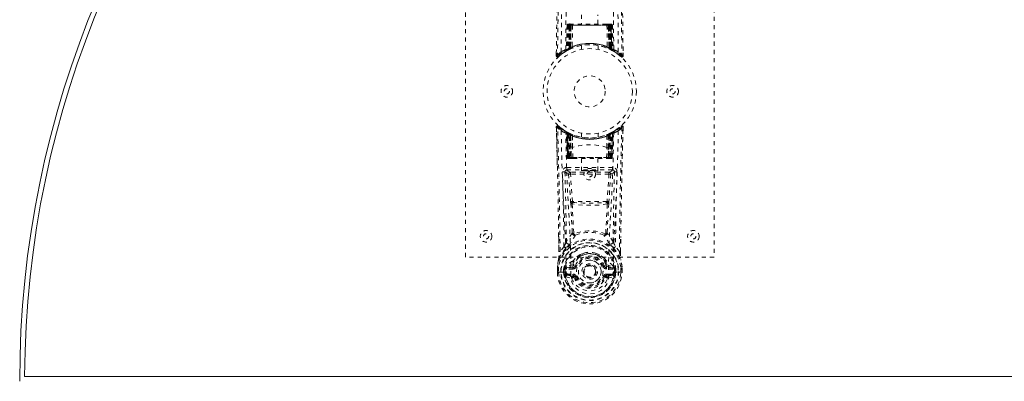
# Model space of a CAD drawing. Header units: inches. Extents: x 12.2 to 59.7, y 3.8 to 40.
# Tile 1 of 5: x 12.2 to 36, y 16.3 to 25. Entities that reach past the tile are written whole.
import ezdxf

# ---------------------------------------------------------------- set-up
doc = ezdxf.new("R2010")
doc.units = ezdxf.units.IN
doc.header["$MEASUREMENT"] = 0
doc.linetypes.add('SLD-Dashed', pattern=[0.075, 0.05, -0.025])
doc.linetypes.add('SLD-Solid', pattern=[0])

msp = doc.modelspace()

# ---------------------------------------------------------------- linework, layer by layer
at = {"color": 7, "linetype": 'SLD-Dashed', "lineweight": 0}
for p, q in [((22.961, 19.277), (22.961, 27.277)), ((28.961, 27.277), (28.961, 19.277)), ((25.766, 25.124), (25.766, 24.902)), ((26.156, 24.902), (26.156, 25.124)), ((25.415, 24.873), (25.394, 24.267)), ((25.428, 24.873), (25.408, 24.275)), ((25.428, 24.873), (25.415, 24.873)), ((25.447, 24.873), (25.426, 24.286)), ((25.449, 24.876), (25.427, 24.283)), ((25.514, 24.873), (25.447, 24.873)), ((25.454, 24.873), (25.454, 24.316)), ((25.461, 24.873), (25.454, 24.873)), ((25.462, 24.902), (25.455, 24.902)), ((25.468, 24.902), (25.458, 24.902)), ((25.461, 24.873), (26.46, 24.873)), ((25.461, 24.32), (25.461, 24.873)), ((25.467, 24.322), (25.468, 24.873)), ((25.475, 24.902), (25.468, 24.902)), ((25.468, 24.873), (25.474, 24.873)), ((25.474, 24.873), (25.474, 24.326)), ((26.448, 24.873), (25.474, 24.873)), ((25.531, 24.902), (25.477, 24.902)), ((25.486, 24.873), (25.486, 24.331)), ((25.492, 24.873), (25.486, 24.873)), ((25.493, 24.902), (25.487, 24.902)), ((25.492, 24.873), (26.43, 24.873)), ((25.492, 24.334), (25.492, 24.873)), ((25.493, 24.902), (25.531, 24.902)), ((25.495, 24.322), (25.514, 24.873)), ((25.515, 24.873), (25.496, 24.322)), ((25.514, 24.873), (25.515, 24.873)), ((25.545, 24.873), (25.54, 24.351)), ((25.552, 24.902), (25.544, 24.902)), ((26.377, 24.873), (25.545, 24.873)), ((26.37, 24.902), (25.552, 24.902)), ((26.377, 24.902), (26.37, 24.902)), ((26.377, 24.873), (26.381, 24.351)), ((26.445, 24.902), (26.391, 24.902)), ((26.391, 24.902), (26.429, 24.902)), ((26.426, 24.322), (26.407, 24.873)), ((26.407, 24.873), (26.408, 24.873)), ((26.408, 24.873), (26.427, 24.322)), ((26.475, 24.873), (26.408, 24.873)), ((26.435, 24.902), (26.429, 24.902)), ((26.436, 24.873), (26.43, 24.873)), ((26.43, 24.873), (26.43, 24.334)), ((26.436, 24.331), (26.436, 24.873)), ((26.454, 24.902), (26.447, 24.902)), ((26.448, 24.326), (26.448, 24.873)), ((26.448, 24.873), (26.454, 24.873)), ((26.463, 24.902), (26.454, 24.902)), ((26.454, 24.873), (26.455, 24.322)), ((26.467, 24.902), (26.46, 24.902)), ((26.468, 24.873), (26.46, 24.873)), ((26.46, 24.873), (26.46, 24.32)), ((26.468, 24.316), (26.468, 24.873)), ((26.495, 24.283), (26.473, 24.876)), ((26.475, 24.873), (26.496, 24.286)), ((26.493, 24.873), (26.514, 24.275)), ((26.507, 24.873), (26.493, 24.873)), ((26.507, 24.873), (26.528, 24.267)), ((25.379, 24.243), (25.393, 24.251)), ((25.394, 24.267), (25.408, 24.275)), ((25.411, 24.261), (25.478, 24.295)), ((25.426, 24.286), (25.495, 24.322)), ((25.454, 24.316), (25.461, 24.32)), ((25.466, 24.29), (25.454, 24.316)), ((25.466, 24.29), (25.458, 24.286)), ((25.474, 24.294), (25.461, 24.32)), ((25.474, 24.294), (25.466, 24.29)), ((25.474, 24.326), (25.467, 24.322)), ((25.48, 24.296), (25.467, 24.322)), ((25.471, 24.292), (25.48, 24.296)), ((25.486, 24.299), (25.474, 24.326)), ((25.478, 24.295), (25.479, 24.296)), ((25.479, 24.296), (25.486, 24.299)), ((25.486, 24.331), (25.492, 24.334)), ((25.498, 24.305), (25.486, 24.331)), ((25.504, 24.307), (25.492, 24.334)), ((25.496, 24.322), (25.495, 24.322)), ((25.504, 24.307), (25.498, 24.305)), ((25.761, 24.384), (25.761, 24.288)), ((26.161, 24.288), (26.161, 24.384)), ((26.43, 24.334), (26.418, 24.307)), ((26.424, 24.305), (26.418, 24.307)), ((26.436, 24.331), (26.424, 24.305)), ((26.427, 24.322), (26.426, 24.322)), ((26.427, 24.322), (26.496, 24.286)), ((26.43, 24.334), (26.436, 24.331)), ((26.448, 24.326), (26.436, 24.299)), ((26.455, 24.322), (26.442, 24.296)), ((26.443, 24.296), (26.444, 24.295)), ((26.444, 24.295), (26.459, 24.288)), ((26.455, 24.322), (26.448, 24.326)), ((26.46, 24.32), (26.448, 24.294)), ((26.455, 24.29), (26.448, 24.294)), ((26.468, 24.316), (26.455, 24.29)), ((26.482, 24.277), (26.455, 24.29)), ((26.46, 24.32), (26.468, 24.316)), ((26.476, 24.279), (26.511, 24.261)), ((26.514, 24.275), (26.528, 24.267)), ((26.523, 24.255), (26.537, 24.247)), ((26.529, 24.251), (26.542, 24.243)), ((25.155, 24.202), (25.154, 24.136)), ((25.155, 24.202), (25.154, 24.135)), ((25.154, 24.135), (25.184, 24.135)), ((25.157, 24.199), (25.156, 24.135)), ((25.204, 24.114), (25.245, 24.148)), ((26.676, 24.148), (26.718, 24.114)), ((26.737, 24.135), (26.717, 24.113)), ((26.767, 24.136), (26.766, 24.203)), ((25.157, 22.367), (25.155, 22.417)), ((25.157, 22.417), (25.158, 22.367)), ((25.179, 21.493), (25.16, 22.41)), ((26.633, 22.372), (26.615, 22.354)), ((26.764, 22.371), (26.765, 22.417)), ((26.765, 22.37), (26.766, 22.417)), ((25.395, 22.301), (25.382, 22.309)), ((25.401, 22.297), (25.388, 22.305)), ((25.396, 22.301), (25.395, 22.301)), ((25.41, 22.276), (25.397, 22.284)), ((25.418, 21.681), (25.397, 22.284)), ((25.399, 22.299), (25.398, 22.299)), ((25.41, 22.276), (25.431, 21.681)), ((25.431, 21.681), (25.41, 22.276)), ((25.41, 22.276), (25.41, 22.276)), ((25.413, 22.291), (25.413, 22.291)), ((25.478, 22.258), (25.413, 22.291)), ((25.429, 22.269), (25.45, 21.677)), ((25.495, 22.232), (25.429, 22.266)), ((25.449, 21.681), (25.429, 22.266)), ((25.457, 22.236), (25.47, 22.262)), ((25.457, 22.236), (25.457, 21.681)), ((25.475, 22.227), (25.457, 22.236)), ((25.471, 22.23), (25.49, 22.221)), ((25.471, 21.681), (25.471, 22.23)), ((25.475, 22.227), (25.487, 22.254)), ((25.475, 21.681), (25.475, 22.227)), ((25.48, 22.257), (25.478, 22.258)), ((25.487, 22.254), (25.48, 22.257)), ((25.489, 22.221), (25.489, 21.681)), ((25.508, 22.213), (25.489, 22.221)), ((25.49, 22.221), (25.501, 22.247)), ((25.49, 22.221), (25.49, 21.681)), ((25.495, 22.232), (25.497, 22.231)), ((25.514, 21.681), (25.495, 22.232)), ((25.497, 22.231), (25.514, 21.732)), ((25.501, 22.247), (25.519, 22.239)), ((25.508, 22.213), (25.519, 22.239)), ((25.508, 21.681), (25.508, 22.213)), ((25.547, 22.2), (25.542, 22.202)), ((25.544, 21.924), (25.542, 22.202)), ((25.55, 22.227), (25.546, 22.228)), ((25.547, 22.2), (25.549, 21.922)), ((25.761, 22.266), (25.761, 22.169)), ((26.161, 22.169), (26.161, 22.266)), ((26.376, 22.228), (26.371, 22.227)), ((26.373, 21.922), (26.375, 22.2)), ((26.38, 22.202), (26.375, 22.2)), ((26.38, 22.202), (26.377, 21.924)), ((26.403, 22.239), (26.421, 22.247)), ((26.407, 21.732), (26.425, 22.231)), ((26.427, 22.232), (26.408, 21.681)), ((26.433, 22.221), (26.414, 22.213)), ((26.414, 22.213), (26.414, 21.681)), ((26.425, 22.231), (26.427, 22.232)), ((26.493, 22.266), (26.427, 22.232)), ((26.432, 22.221), (26.451, 22.23)), ((26.432, 21.681), (26.432, 22.221)), ((26.433, 21.681), (26.433, 22.221)), ((26.444, 22.258), (26.442, 22.257)), ((26.508, 22.291), (26.444, 22.258)), ((26.465, 22.236), (26.447, 22.227)), ((26.447, 22.227), (26.447, 21.681)), ((26.451, 22.23), (26.451, 21.681)), ((26.464, 21.681), (26.465, 22.236)), ((26.47, 21.677), (26.493, 22.269)), ((26.473, 21.681), (26.493, 22.266)), ((26.491, 21.681), (26.511, 22.276)), ((26.511, 22.276), (26.491, 21.681)), ((26.504, 21.681), (26.525, 22.284)), ((26.508, 22.291), (26.508, 22.291)), ((26.525, 22.284), (26.511, 22.276)), ((26.511, 22.276), (26.511, 22.276)), ((26.523, 22.299), (26.523, 22.299)), ((26.54, 22.309), (26.526, 22.301)), ((26.526, 22.301), (26.526, 22.301)), ((25.548, 21.922), (25.549, 21.922)), ((25.554, 21.678), (25.548, 21.922)), ((26.368, 21.678), (26.374, 21.922)), ((26.373, 21.922), (26.374, 21.922)), ((25.418, 21.681), (25.431, 21.681)), ((25.449, 21.681), (25.514, 21.681)), ((25.457, 21.681), (25.475, 21.681)), ((25.458, 21.652), (25.471, 21.652)), ((25.461, 21.652), (25.471, 21.652)), ((25.49, 21.681), (25.471, 21.681)), ((25.479, 21.652), (25.471, 21.653)), ((25.471, 21.652), (25.472, 21.652)), ((26.447, 21.681), (25.475, 21.681)), ((25.479, 21.652), (25.537, 21.652)), ((25.489, 21.681), (25.508, 21.681)), ((25.49, 21.681), (26.432, 21.681)), ((26.414, 21.681), (25.508, 21.681)), ((25.531, 21.652), (25.508, 21.652)), ((25.515, 21.681), (25.514, 21.681)), ((25.515, 21.681), (25.516, 21.679)), ((25.544, 21.652), (25.561, 21.652)), ((25.544, 21.652), (25.544, 21.652)), ((25.561, 21.652), (26.361, 21.652)), ((25.766, 21.652), (25.766, 21.361)), ((26.156, 21.361), (26.156, 21.652)), ((26.361, 21.652), (26.377, 21.652)), ((26.377, 21.652), (26.378, 21.652)), ((26.385, 21.652), (26.443, 21.652)), ((26.414, 21.652), (26.385, 21.652)), ((26.408, 21.681), (26.406, 21.681)), ((26.406, 21.679), (26.406, 21.681)), ((26.408, 21.681), (26.473, 21.681)), ((26.414, 21.681), (26.433, 21.681)), ((26.414, 21.652), (26.414, 21.652)), ((26.414, 21.652), (26.432, 21.652)), ((26.451, 21.681), (26.432, 21.681)), ((26.447, 21.681), (26.464, 21.681)), ((26.45, 21.652), (26.461, 21.652)), ((26.45, 21.652), (26.45, 21.652)), ((26.45, 21.652), (26.464, 21.652)), ((26.473, 21.681), (26.473, 21.681)), ((26.491, 21.681), (26.504, 21.681)), ((25.409, 21.441), (25.409, 21.378)), ((26.513, 21.441), (25.409, 21.441)), ((25.409, 21.378), (26.513, 21.378)), ((26.513, 21.378), (26.513, 21.441)), ((25.452, 21.278), (25.499, 20.613)), ((25.497, 21.325), (25.497, 21.28)), ((26.425, 21.325), (25.497, 21.325)), ((26.425, 21.28), (25.497, 21.28)), ((25.544, 20.617), (25.497, 21.28)), ((26.425, 21.28), (26.378, 20.617)), ((26.469, 21.278), (26.423, 20.613)), ((26.425, 21.325), (26.425, 21.28)), ((26.425, 21.28), (26.469, 21.278)), ((26.378, 20.617), (25.544, 20.617)), ((25.216, 19.407), (25.212, 19.768)), ((25.575, 19.846), (25.575, 19.846)), ((26.347, 19.846), (26.347, 19.846)), ((26.705, 19.407), (26.71, 19.752)), ((25.339, 19.527), (25.246, 19.411)), ((26.676, 19.411), (26.582, 19.527)), ((28.961, 19.277), (22.961, 19.277)), ((25.607, 19.239), (25.558, 19.184)), ((25.809, 19.364), (25.733, 19.336)), ((26.189, 19.336), (26.115, 19.364)), ((26.363, 19.184), (26.314, 19.239)), ((25.182, 19.039), (25.181, 19.035)), ((25.181, 18.908), (25.181, 19.035)), ((25.183, 19.035), (25.182, 18.907)), ((25.211, 19.035), (25.21, 18.911)), ((25.563, 19.091), (25.396, 19.054)), ((25.4, 19.018), (25.553, 19.055)), ((25.4, 19.018), (25.4, 18.988)), ((25.553, 19.018), (25.4, 19.018)), ((25.553, 19.055), (25.565, 19.072)), ((25.553, 19.018), (25.553, 19.055)), ((25.553, 18.988), (25.553, 19.018)), ((25.564, 19.139), (25.563, 19.091)), ((25.566, 19.072), (25.608, 19.056)), ((26.314, 19.056), (26.356, 19.072)), ((26.356, 19.072), (26.369, 19.055)), ((26.357, 19.139), (26.359, 19.091)), ((26.359, 19.091), (26.526, 19.054)), ((26.369, 19.018), (26.369, 19.055)), ((26.369, 19.055), (26.522, 19.018)), ((26.522, 19.018), (26.369, 19.018)), ((26.369, 18.988), (26.369, 19.018)), ((26.522, 18.988), (26.522, 19.018)), ((26.711, 18.911), (26.711, 19.035)), ((26.74, 18.907), (26.739, 19.035)), ((26.74, 19.035), (26.74, 19.039)), ((26.741, 18.908), (26.74, 19.035)), ((25.181, 18.908), (25.184, 18.908)), ((25.184, 18.908), (25.211, 18.908)), ((25.211, 18.908), (25.229, 18.908)), ((25.229, 18.908), (25.247, 18.908)), ((25.229, 18.908), (25.229, 18.908)), ((25.247, 18.908), (25.389, 18.908)), ((25.362, 18.984), (25.332, 18.986)), ((25.332, 18.912), (25.332, 18.986)), ((25.361, 18.912), (25.332, 18.912)), ((25.332, 18.912), (25.332, 18.912)), ((25.362, 18.984), (25.361, 18.912)), ((25.366, 18.913), (25.361, 18.912)), ((25.368, 18.834), (25.361, 18.912)), ((25.366, 18.998), (25.362, 18.985)), ((25.366, 18.998), (25.366, 18.913)), ((25.383, 18.8), (25.525, 18.766)), ((25.553, 18.988), (25.4, 18.988)), ((25.413, 18.866), (25.413, 18.836)), ((25.413, 18.866), (25.553, 18.866)), ((25.552, 18.807), (25.413, 18.836)), ((25.413, 18.836), (25.553, 18.836)), ((25.553, 18.866), (25.553, 18.836)), ((25.553, 18.836), (25.553, 18.807)), ((25.608, 18.797), (25.581, 18.787)), ((26.117, 18.927), (26.117, 18.923)), ((26.341, 18.787), (26.314, 18.797)), ((26.522, 18.988), (26.369, 18.988)), ((26.369, 18.836), (26.369, 18.866)), ((26.369, 18.866), (26.509, 18.866)), ((26.369, 18.807), (26.369, 18.836)), ((26.509, 18.836), (26.369, 18.807)), ((26.369, 18.836), (26.509, 18.836)), ((26.397, 18.766), (26.539, 18.8)), ((26.509, 18.836), (26.509, 18.866)), ((26.532, 18.903), (26.533, 18.908)), ((26.533, 18.908), (26.675, 18.908)), ((26.56, 18.985), (26.556, 18.998)), ((26.556, 18.998), (26.556, 18.913)), ((26.556, 18.913), (26.561, 18.912)), ((26.59, 18.986), (26.56, 18.984)), ((26.561, 18.912), (26.56, 18.984)), ((26.59, 18.912), (26.561, 18.912)), ((26.59, 18.986), (26.59, 18.986)), ((26.59, 18.986), (26.59, 18.912)), ((26.59, 18.912), (26.59, 18.912)), ((26.675, 18.908), (26.693, 18.908)), ((26.693, 18.908), (26.711, 18.908)), ((26.693, 18.908), (26.693, 18.908)), ((26.711, 18.908), (26.738, 18.908)), ((26.738, 18.908), (26.741, 18.908))]:
    msp.add_line(p, q, dxfattribs=at)
at = {"color": 7, "linetype": 'SLD-Solid', "lineweight": 15}
msp.add_line((12.329, 16.395), (59.592, 16.395), dxfattribs=at)
msp.add_line((12.329, 16.395), (59.592, 16.395), dxfattribs=at)
at = {"color": 7, "linetype": 'SLD-Dashed', "lineweight": 0, "flags": 128}
for points in [[(25.382, 24.285), (25.391, 25.329), (25.412, 26.372), (25.444, 27.412), (25.482, 28.447), (25.518, 29.479), (25.544, 30.505), (25.552, 31.527), (25.538, 32.544)], [(26.54, 24.285), (26.531, 25.329), (26.51, 26.373), (26.478, 27.412), (26.44, 28.448), (26.404, 29.479), (26.378, 30.506), (26.37, 31.528), (26.384, 32.544)], [(25.273, 24.229), (25.281, 25.276), (25.3, 26.321), (25.329, 27.363), (25.364, 28.401), (25.399, 29.435), (25.424, 30.465), (25.432, 31.49), (25.42, 32.51)], [(26.649, 24.229), (26.641, 25.276), (26.622, 26.321), (26.592, 27.363), (26.557, 28.401), (26.523, 29.435), (26.498, 30.465), (26.489, 31.49), (26.502, 32.51)], [(25.253, 32.008), (25.252, 30.542), (25.243, 29.07), (25.228, 27.623), (25.226, 27.402), (25.223, 27.172), (25.221, 26.969), (25.218, 26.77), (25.215, 26.555), (25.213, 26.405), (25.211, 26.248), (25.209, 26.091), (25.208, 25.974), (25.206, 25.834), (25.204, 25.672), (25.2, 25.34), (25.197, 25.135), (25.194, 24.88), (25.19, 24.619), (25.187, 24.371), (25.184, 24.135)], [(26.669, 32.008), (26.67, 30.544), (26.679, 29.07), (26.694, 27.623), (26.696, 27.376), (26.699, 27.118), (26.702, 26.902), (26.705, 26.673), (26.708, 26.423), (26.712, 26.152), (26.714, 25.934), (26.718, 25.671), (26.722, 25.348), (26.725, 25.137), (26.728, 24.879), (26.731, 24.617), (26.735, 24.369), (26.737, 24.135)], [(26.698, 31.956), (26.706, 29.386), (26.734, 26.761), (26.767, 24.135)], [(25.221, 31.085), (25.215, 29.386), (25.188, 26.761), (25.155, 24.202)], [(25.415, 24.873), (25.418, 24.873), (25.426, 24.873), (25.439, 24.873), (25.454, 24.873)], [(25.468, 24.873), (25.453, 24.873), (25.44, 24.873), (25.432, 24.873), (25.428, 24.873)], [(25.447, 24.873), (25.447, 24.873), (25.449, 24.873), (25.452, 24.873), (25.457, 24.873), (25.463, 24.873), (25.47, 24.873), (25.478, 24.873), (25.486, 24.873)], [(25.545, 24.873), (25.534, 24.873), (25.524, 24.873), (25.518, 24.873), (25.515, 24.873)], [(26.407, 24.873), (26.404, 24.873), (26.397, 24.873), (26.388, 24.873), (26.377, 24.873)], [(26.436, 24.873), (26.444, 24.873), (26.452, 24.873), (26.459, 24.873), (26.465, 24.873), (26.47, 24.873), (26.473, 24.873), (26.475, 24.873), (26.475, 24.873)], [(26.446, 24.902), (26.445, 24.902), (26.444, 24.902)], [(26.493, 24.873), (26.49, 24.873), (26.481, 24.873), (26.469, 24.873), (26.454, 24.873)], [(26.468, 24.873), (26.483, 24.873), (26.496, 24.873), (26.504, 24.873), (26.507, 24.873)], [(26.475, 24.873), (26.474, 24.879), (26.473, 24.881)], [(25.322, 24.204), (25.37, 24.237), (25.415, 24.263)], [(26.497, 24.278), (26.496, 24.284), (26.496, 24.286)], [(26.512, 24.26), (26.552, 24.237), (26.6, 24.205)], [(26.534, 24.25), (26.528, 24.261), (26.523, 24.275)], [(25.157, 24.136), (25.159, 24.128), (25.163, 24.12), (25.168, 24.114), (25.174, 24.109), (25.181, 24.106), (25.189, 24.105), (25.196, 24.107), (25.202, 24.111)], [(25.204, 24.113), (25.237, 24.141), (25.245, 24.148)], [(26.719, 24.115), (26.726, 24.112), (26.734, 24.109), (26.742, 24.109), (26.75, 24.11), (26.757, 24.113), (26.763, 24.119), (26.766, 24.125), (26.767, 24.133)], [(26.767, 24.135), (26.767, 24.136), (26.765, 24.136), (26.759, 24.135), (26.749, 24.135), (26.743, 24.135), (26.737, 24.135)], [(26.741, 21.449), (26.742, 21.523), (26.746, 21.696), (26.751, 21.905), (26.757, 22.152), (26.762, 22.41)], [(25.274, 22.324), (25.281, 21.871), (25.293, 21.421), (25.31, 20.978), (25.332, 20.542), (25.362, 19.976), (25.385, 19.429), (25.39, 18.903)], [(25.507, 18.836), (25.502, 19.366), (25.479, 19.915), (25.447, 20.482), (25.424, 20.919), (25.405, 21.364), (25.391, 21.815), (25.383, 22.268)], [(25.405, 22.296), (25.398, 22.3), (25.396, 22.301)], [(25.427, 22.274), (25.423, 22.284), (25.417, 22.289)], [(25.469, 22.26), (25.462, 22.265), (25.453, 22.27)], [(25.471, 22.23), (25.475, 22.239), (25.479, 22.248), (25.482, 22.254), (25.483, 22.256)], [(25.501, 22.247), (25.5, 22.246), (25.497, 22.24), (25.493, 22.231), (25.489, 22.221)], [(26.414, 22.213), (26.41, 22.223), (26.406, 22.232), (26.404, 22.237), (26.403, 22.239)], [(26.539, 22.268), (26.53, 21.815), (26.517, 21.364), (26.498, 20.919), (26.475, 20.483), (26.443, 19.915), (26.419, 19.366), (26.415, 18.836)], [(26.42, 22.247), (26.421, 22.245), (26.424, 22.239), (26.428, 22.231), (26.432, 22.221)], [(26.433, 22.221), (26.429, 22.231), (26.425, 22.24), (26.422, 22.246), (26.421, 22.247)], [(26.447, 22.227), (26.442, 22.237), (26.438, 22.246), (26.436, 22.252), (26.435, 22.254)], [(26.439, 22.256), (26.44, 22.254), (26.443, 22.248), (26.447, 22.239), (26.451, 22.23)], [(26.465, 22.236), (26.46, 22.246), (26.456, 22.254), (26.453, 22.26), (26.452, 22.262)], [(26.469, 22.27), (26.46, 22.265), (26.453, 22.26)], [(26.648, 22.324), (26.641, 21.871), (26.629, 21.421), (26.612, 20.978), (26.59, 20.542), (26.56, 19.976), (26.537, 19.429), (26.532, 18.903)], [(25.514, 21.732), (25.514, 21.844), (25.518, 21.9), (25.525, 21.926), (25.528, 21.931), (25.531, 21.933), (25.533, 21.933), (25.534, 21.933), (25.537, 21.932), (25.54, 21.929), (25.544, 21.924)], [(25.544, 21.924), (25.546, 21.922), (25.547, 21.922), (25.547, 21.922), (25.548, 21.922)], [(26.374, 21.922), (26.375, 21.922), (26.375, 21.922), (26.376, 21.922), (26.377, 21.924)], [(26.377, 21.924), (26.382, 21.929), (26.384, 21.932), (26.388, 21.933), (26.389, 21.933), (26.391, 21.933), (26.393, 21.931), (26.397, 21.926), (26.404, 21.9), (26.408, 21.844), (26.407, 21.732)], [(25.457, 21.681), (25.442, 21.681), (25.429, 21.681), (25.421, 21.681), (25.418, 21.681), (25.418, 21.681)], [(25.431, 21.681), (25.435, 21.681), (25.444, 21.681), (25.456, 21.681), (25.471, 21.681)], [(25.489, 21.681), (25.473, 21.681), (25.466, 21.681), (25.46, 21.681), (25.455, 21.681), (25.452, 21.681), (25.45, 21.681), (25.449, 21.681)], [(25.514, 21.732), (25.514, 21.731), (25.515, 21.681)], [(25.554, 21.678), (25.756, 21.678), (25.961, 21.678), (26.166, 21.678), (26.368, 21.678)], [(26.406, 21.681), (26.407, 21.731), (26.407, 21.732)], [(26.473, 21.681), (26.472, 21.681), (26.47, 21.681), (26.467, 21.681), (26.462, 21.681), (26.456, 21.681), (26.448, 21.681), (26.433, 21.681)], [(26.451, 21.681), (26.465, 21.681), (26.478, 21.681), (26.487, 21.681), (26.491, 21.681)], [(26.504, 21.681), (26.503, 21.681), (26.501, 21.681), (26.492, 21.681), (26.48, 21.681), (26.464, 21.681)], [(25.497, 21.325), (25.438, 21.351), (25.409, 21.378)], [(26.513, 21.378), (26.484, 21.351), (26.425, 21.325)], [(25.364, 21.332), (25.393, 21.305), (25.452, 21.278)], [(25.364, 21.332), (25.385, 20.488), (25.398, 19.646)], [(25.497, 21.28), (25.481, 21.279), (25.467, 21.279), (25.457, 21.278), (25.452, 21.278)], [(26.469, 21.278), (26.529, 21.305), (26.558, 21.332)], [(26.524, 19.646), (26.537, 20.488), (26.558, 21.332)], [(25.499, 20.613), (25.503, 20.614), (25.514, 20.615), (25.528, 20.616), (25.544, 20.617)], [(25.499, 20.613), (25.501, 20.591), (25.504, 20.57)], [(25.504, 20.57), (25.523, 20.211), (25.54, 19.859)], [(26.384, 20.56), (26.245, 20.536), (26.103, 20.527), (25.961, 20.525), (25.818, 20.527), (25.677, 20.536), (25.538, 20.56)], [(25.538, 20.56), (25.557, 20.199), (25.575, 19.846)], [(25.548, 20.596), (25.546, 20.606), (25.544, 20.617)], [(26.347, 19.846), (26.365, 20.199), (26.384, 20.56)], [(26.378, 20.617), (26.376, 20.606), (26.374, 20.596)], [(26.378, 20.617), (26.394, 20.616), (26.408, 20.615), (26.418, 20.614), (26.423, 20.613)], [(26.418, 20.57), (26.399, 20.211), (26.382, 19.859)], [(26.418, 20.57), (26.421, 20.591), (26.423, 20.613)], [(25.215, 19.769), (25.217, 19.648), (25.218, 19.409)], [(25.539, 19.852), (25.465, 19.755), (25.398, 19.646)], [(25.539, 19.852), (25.541, 19.842), (25.545, 19.833), (25.551, 19.827), (25.558, 19.822), (25.565, 19.821), (25.573, 19.822), (25.58, 19.827), (25.586, 19.834)], [(26.336, 19.834), (26.342, 19.827), (26.349, 19.822), (26.356, 19.821), (26.364, 19.822), (26.371, 19.827), (26.377, 19.833), (26.381, 19.842), (26.383, 19.852)], [(26.524, 19.646), (26.457, 19.755), (26.383, 19.852)], [(26.704, 19.409), (26.705, 19.643), (26.706, 19.753)], [(25.382, 19.491), (25.283, 19.366), (25.209, 19.216)], [(25.492, 19.598), (25.487, 19.592), (25.479, 19.584)], [(26.443, 19.584), (26.434, 19.592), (26.43, 19.598)], [(26.54, 19.491), (26.641, 19.362), (26.713, 19.216)], [(25.733, 19.336), (25.635, 19.269), (25.607, 19.239)], [(26.314, 19.239), (26.287, 19.269), (26.189, 19.336)], [(25.181, 19.035), (25.181, 19.035), (25.182, 19.035), (25.185, 19.035), (25.189, 19.035), (25.193, 19.035), (25.199, 19.035), (25.205, 19.035), (25.211, 19.035)], [(25.209, 19.216), (25.192, 19.128), (25.182, 19.039)], [(25.211, 19.035), (25.206, 19.035), (25.2, 19.036), (25.195, 19.037), (25.191, 19.037), (25.187, 19.038), (25.184, 19.038), (25.183, 19.039), (25.182, 19.039)], [(25.209, 19.216), (25.207, 19.21), (25.207, 19.205)], [(25.396, 19.054), (25.389, 19.046), (25.374, 19.033)], [(25.636, 19.046), (25.631, 19.048), (25.626, 19.05), (25.621, 19.052), (25.617, 19.053), (25.613, 19.055), (25.61, 19.056), (25.609, 19.056), (25.608, 19.056)], [(26.286, 19.046), (26.291, 19.048), (26.296, 19.05), (26.301, 19.052), (26.305, 19.053), (26.309, 19.055), (26.311, 19.056), (26.313, 19.056), (26.314, 19.056)], [(26.359, 19.091), (26.358, 19.079), (26.356, 19.072), (26.356, 19.072)], [(26.548, 19.033), (26.542, 19.038), (26.526, 19.054)], [(26.74, 19.039), (26.739, 19.039), (26.737, 19.038), (26.734, 19.038), (26.731, 19.037), (26.726, 19.037), (26.721, 19.036), (26.716, 19.035), (26.711, 19.035)], [(26.711, 19.035), (26.717, 19.035), (26.723, 19.035), (26.729, 19.035), (26.733, 19.035), (26.737, 19.035), (26.739, 19.035), (26.741, 19.035), (26.74, 19.035)], [(26.715, 19.205), (26.715, 19.21), (26.713, 19.216)], [(26.74, 19.039), (26.729, 19.128), (26.713, 19.216)], [(25.21, 18.911), (25.204, 18.911), (25.198, 18.911), (25.192, 18.911), (25.188, 18.911), (25.184, 18.911), (25.182, 18.911), (25.18, 18.91), (25.181, 18.908)], [(25.362, 18.984), (25.362, 18.984), (25.362, 18.985)], [(25.4, 18.988), (25.382, 18.99), (25.366, 18.998)], [(25.366, 18.998), (25.366, 18.998), (25.366, 18.998), (25.366, 18.998), (25.366, 18.998), (25.366, 18.998), (25.366, 18.998), (25.366, 18.998), (25.366, 18.998)], [(25.371, 18.849), (25.39, 18.861), (25.413, 18.866)], [(25.39, 18.903), (25.389, 18.905), (25.389, 18.908)], [(25.39, 18.903), (25.394, 18.893), (25.401, 18.884)], [(25.507, 18.836), (25.504, 18.836), (25.502, 18.837)], [(26.415, 18.836), (26.413, 18.754), (26.393, 18.673), (26.355, 18.595), (26.299, 18.524), (26.229, 18.466), (26.146, 18.422), (26.056, 18.394), (25.961, 18.385), (25.866, 18.395), (25.776, 18.422), (25.693, 18.466), (25.622, 18.524), (25.567, 18.595), (25.529, 18.673), (25.509, 18.754), (25.507, 18.836)], [(25.581, 18.787), (25.574, 18.799), (25.57, 18.803), (25.565, 18.805), (25.561, 18.806), (25.557, 18.807), (25.548, 18.805), (25.538, 18.802), (25.53, 18.796), (25.526, 18.792), (25.524, 18.786), (25.524, 18.768)], [(25.581, 18.787), (25.578, 18.786), (25.573, 18.784), (25.564, 18.781), (25.554, 18.777), (25.544, 18.773), (25.535, 18.77), (25.528, 18.768), (25.525, 18.766)], [(25.636, 18.807), (25.631, 18.805), (25.626, 18.804), (25.621, 18.802), (25.617, 18.8), (25.613, 18.799), (25.61, 18.798), (25.609, 18.797), (25.608, 18.797)], [(26.286, 18.807), (26.291, 18.805), (26.296, 18.804), (26.301, 18.802), (26.305, 18.8), (26.309, 18.799), (26.311, 18.798), (26.313, 18.797), (26.314, 18.797)], [(26.398, 18.768), (26.399, 18.781), (26.396, 18.791), (26.394, 18.794), (26.391, 18.797), (26.383, 18.802), (26.374, 18.805), (26.363, 18.806), (26.357, 18.805), (26.352, 18.802), (26.346, 18.797), (26.341, 18.787)], [(26.341, 18.787), (26.343, 18.786), (26.349, 18.784), (26.358, 18.781), (26.368, 18.777), (26.378, 18.773), (26.387, 18.77), (26.394, 18.768), (26.397, 18.766)], [(26.42, 18.837), (26.417, 18.836), (26.415, 18.836)], [(26.509, 18.866), (26.531, 18.861), (26.551, 18.849)], [(26.532, 18.903), (26.527, 18.893), (26.521, 18.884)], [(26.556, 18.998), (26.54, 18.99), (26.522, 18.988)], [(26.556, 18.998), (26.556, 18.998), (26.556, 18.998), (26.556, 18.998), (26.556, 18.998), (26.556, 18.998), (26.556, 18.998), (26.556, 18.998), (26.556, 18.998)], [(26.56, 18.984), (26.56, 18.984), (26.56, 18.985)], [(26.741, 18.908), (26.741, 18.91), (26.74, 18.911), (26.738, 18.911), (26.734, 18.911), (26.729, 18.911), (26.724, 18.911), (26.718, 18.911), (26.711, 18.911)]]:
    msp.add_lwpolyline(points, dxfattribs=at)
at = {"color": 7, "linetype": 'SLD-Dashed', "lineweight": 0}
for centre, radius in [((25.961, 23.277), 1.125), ((25.961, 23.277), 1.03), ((25.961, 23.277), 0.375), ((23.961, 23.277), 0.14), ((23.961, 23.277), 0.0625), ((27.961, 23.277), 0.14), ((27.961, 23.277), 0.0625), ((25.961, 21.277), 0.14), ((25.961, 21.277), 0.0625), ((23.461, 19.777), 0.14), ((23.461, 19.777), 0.0625), ((28.461, 19.777), 0.14), ((28.461, 19.777), 0.0625), ((25.961, 18.927), 0.7), ((25.961, 18.927), 0.69), ((25.961, 18.927), 0.623), ((25.961, 18.927), 0.32), ((25.961, 18.927), 0.275), ((25.961, 18.927), 0.188), ((25.961, 18.927), 0.157), ((25.961, 18.927), 0.142), ((25.961, 18.927), 0.139), ((25.961, 18.927), 0.138)]:
    msp.add_circle(centre, radius, dxfattribs=at)
at = {"color": 7, "linetype": 'SLD-Solid', "lineweight": 15}
for radius, start, end in [(23.75, 0, 180), (23.632, 0.2864, 179.7136), (23.632, 0.2864, 179.7136)]:
    msp.add_arc((35.961, 16.277), radius, start, end, dxfattribs=at)
at = {"color": 7, "linetype": 'SLD-Dashed', "lineweight": 0}
for centre, radius, start, end in [((25.445, 24.872), 0.03, 90.0059, 178.0028), ((25.476, 24.829), 0.0742, 106.7376, 144.0535), ((25.458, 24.872), 0.03, 90.0286, 178.0339), ((25.473, 24.737), 0.164, 91.7057, 100.6241), ((25.477, 24.872), 0.03, 90.0607, 178.0714), ((25.482, 24.867), 0.0356, 82.0667, 170.2943), ((25.874, 24.88), 0.413, 176.9652, 180.9871), ((26.057, 24.879), 0.589, 177.972, 180.5991), ((25.901, 24.88), 0.427, 177.0654, 180.9519), ((25.931, 24.88), 0.445, 177.1813, 180.9103), ((25.936, 24.88), 0.444, 177.1776, 180.914), ((25.544, 24.872), 0.0299, 90.1881, 178.203), ((25.545, 24.872), 0.0299, 90.1867, 178.202), ((25.581, 24.879), 0.0369, 141.863, 189.6586), ((26.342, 24.879), 0.0354, 349.2802, 39.1938), ((26.377, 24.872), 0.0299, 1.7958, 89.8132), ((26.378, 24.872), 0.0299, 1.7958, 89.8132), ((25.984, 24.88), 0.445, 359.0839, 2.8106), ((25.992, 24.88), 0.444, 359.086, 2.8224), ((26.445, 24.872), 0.03, 1.9322, 89.938), ((26.022, 24.88), 0.426, 359.0421, 2.9406), ((25.864, 24.879), 0.59, 359.4004, 2.0235), ((26.449, 24.734), 0.166, 79.599, 88.3412), ((26.046, 24.88), 0.415, 359.023, 3.0247), ((26.463, 24.872), 0.03, 1.9693, 89.9705), ((26.446, 24.829), 0.0742, 35.9465, 73.2624), ((26.477, 24.872), 0.03, 1.9936, 89.9954), ((25.961, 23.235), 1.209, 124.669, 131.8398), ((25.961, 23.276), 1.158, 47.8705, 132.129), ((25.948, 23.038), 1.369, 114.4299, 119.5502), ((25.303, 24.229), 0.03, 180.1678, 304.07), ((25.961, 23.277), 1.127, 119.5102, 124.6499), ((25.364, 24.268), 0.03, 301.047, 358.0145), ((25.961, 23.245), 1.19, 60.8885, 119.1115), ((25.423, 24.297), 0.0429, 196.9745, 245.8328), ((25.378, 24.276), 0.0299, 300.2744, 358.0935), ((25.947, 23.301), 1.099, 118.6329, 120.2637), ((25.942, 23.653), 0.823, 126.3697, 131.7342), ((25.961, 23.277), 1.128, 60.489, 119.511), ((25.936, 23.664), 0.808, 125.4885, 130.8714), ((25.411, 24.418), 0.138, 269.417, 293.4589), ((25.96, 23.279), 1.125, 114.2592, 119.201), ((25.396, 24.287), 0.0299, 299.2254, 358.1997), ((25.398, 24.285), 0.0273, 297.6534, 2.3012), ((25.944, 23.66), 0.813, 124.3387, 129.5932), ((25.961, 23.278), 1.155, 64.3786, 115.6214), ((25.961, 23.278), 1.155, 65.0796, 114.9204), ((25.465, 24.322), 0.0297, 295.4787, 358.5223), ((25.466, 24.323), 0.0297, 295.4311, 358.5224), ((25.961, 23.278), 1.155, 66.0603, 113.9397), ((25.916, 23.726), 0.73, 121.0031, 125.2141), ((25.961, 23.313), 1.12, 67.9468, 112.0532), ((25.511, 24.333), 0.0346, 344.8571, 31.017), ((26.411, 24.333), 0.0345, 148.9778, 195.153), ((26.006, 23.726), 0.729, 54.783, 58.9994), ((25.958, 23.272), 1.133, 60.8172, 65.7233), ((26.456, 24.323), 0.0297, 181.4819, 244.5682), ((26.457, 24.322), 0.0297, 181.4776, 244.5214), ((25.981, 23.665), 0.807, 50.3879, 55.6792), ((25.96, 23.276), 1.129, 59.742, 64.7235), ((25.982, 23.66), 0.814, 49.1482, 54.4931), ((25.95, 23.255), 1.154, 59.9613, 64.0333), ((25.98, 23.653), 0.823, 48.2657, 53.6316), ((26.525, 24.287), 0.0299, 181.8048, 240.774), ((26.526, 24.287), 0.03, 196.8899, 241.2721), ((26.544, 24.276), 0.0299, 181.9037, 239.7283), ((26.499, 24.297), 0.0429, 294.1656, 343.0265), ((25.961, 23.277), 1.128, 55.3517, 60.4889), ((26.578, 24.305), 0.0714, 211.641, 238.9262), ((25.957, 23.27), 1.135, 58.9618, 59.8387), ((26.558, 24.268), 0.03, 181.9801, 238.9583), ((25.973, 23.038), 1.37, 60.4508, 65.5691), ((26.619, 24.229), 0.03, 235.9363, 359.8265), ((25.959, 23.232), 1.213, 48.174, 55.3217), ((25.184, 24.135), 0.03, 179.2798, 312.1369), ((25.255, 24.179), 0.0827, 211.7977, 232.6565), ((25.956, 23.283), 1.12, 124.6282, 132.087), ((25.963, 23.28), 1.124, 47.9077, 55.3629), ((26.737, 24.135), 0.03, 227.8635, 0.7208), ((25.185, 22.418), 0.03, 47.9295, 181.493), ((25.194, 21.789), 0.629, 90.8087, 93.5446), ((25.945, 23.301), 1.185, 228.2247, 235.5018), ((-112.427, 18.13), 137.648, 0.68187, 1.76385), ((25.589, 22.067), 0.535, 135.8748, 139.0594), ((-118.382, 18.007), 143.635, 0.56033, 1.75994), ((25.961, 23.278), 1.158, 227.9756, 312.0241), ((25.956, 23.27), 1.119, 228.0236, 235.413), ((25.563, 22.763), 0.483, 223.7162, 237.8679), ((25.304, 22.324), 0.03, 55.9384, 180.203), ((25.961, 23.277), 1.127, 235.3882, 240.5523), ((25.961, 23.277), 1.128, 299.4487, 304.6107), ((25.973, 23.261), 1.107, 304.5508, 311.8173), ((26.618, 22.324), 0.03, 359.8125, 124.0461), ((25.977, 23.3), 1.185, 304.4963, 311.7778), ((176.772, 17.876), 150.104, 178.26591, 179.41382), ((164.652, 18.124), 137.952, 178.23617, 179.32377), ((26.736, 22.418), 0.03, 358.5065, 132.0711), ((25.753, 21.536), 1.321, 41.8882, 43.1777), ((26.748, 22.326), 0.0927, 78.5066, 97.14), ((25.946, 23.515), 1.368, 240.5352, 245.6799), ((25.367, 22.283), 0.03, 1.9836, 59.1175), ((25.424, 22.256), 0.043, 114.3117, 163.0453), ((25.961, 23.308), 1.19, 240.9438, 299.0562), ((25.37, 22.284), 0.0272, 359.2971, 40.3104), ((25.885, 23.141), 0.972, 239.637, 243.77), ((25.38, 22.275), 0.03, 1.9141, 59.8785), ((25.381, 22.275), 0.0299, 1.7775, 59.8764), ((25.911, 22.863), 0.774, 228.3593, 234.091), ((25.961, 23.277), 1.128, 240.552, 299.448), ((25.91, 22.856), 0.765, 229.2498, 234.9576), ((25.399, 22.265), 0.0299, 1.8108, 60.9258), ((25.961, 23.276), 1.127, 240.9511, 245.9071), ((25.909, 22.847), 0.753, 230.4461, 236.14), ((25.961, 23.275), 1.155, 245.1323, 294.8677), ((25.465, 22.231), 0.0297, 1.5089, 64.5475), ((25.467, 22.23), 0.0297, 1.5042, 64.6554), ((25.961, 23.276), 1.155, 245.9282, 294.0718), ((25.904, 22.809), 0.708, 234.8603, 239.2237), ((25.961, 23.276), 1.155, 246.9085, 293.0915), ((25.513, 22.219), 0.0346, 329.0819, 15.1629), ((25.517, 22.218), 0.0349, 329.3569, 15.0763), ((25.961, 23.24), 1.12, 248.2839, 291.7161), ((26.405, 22.218), 0.0349, 164.9167, 210.6501), ((26.409, 22.219), 0.0346, 164.8368, 210.9185), ((26.018, 22.809), 0.707, 300.7748, 305.142), ((26.083, 23.011), 0.835, 293.5899, 295.4303), ((25.96, 23.279), 1.13, 294.1, 299.0412), ((26.454, 22.23), 0.0297, 115.3453, 178.4914), ((26.456, 22.231), 0.0297, 115.4451, 178.4978), ((26.013, 22.847), 0.753, 303.8598, 309.553), ((26.012, 22.856), 0.765, 305.0426, 310.7493), ((26.009, 22.865), 0.776, 305.9179, 311.6318), ((26.037, 23.14), 0.971, 296.2279, 300.3653), ((26.523, 22.265), 0.0299, 119.0992, 178.1949), ((26.523, 22.265), 0.03, 119.0563, 163.2388), ((26.541, 22.275), 0.0299, 120.115, 178.0923), ((26.541, 22.275), 0.0299, 120.1249, 178.2218), ((26.498, 22.256), 0.0429, 16.9313, 65.7129), ((26.555, 22.283), 0.03, 120.8855, 178.0175), ((26.552, 22.284), 0.0272, 139.6896, 180.7029), ((25.975, 23.515), 1.368, 294.3201, 299.4646), ((25.961, 20.656), 1.332, 71.9765, 108.0232), ((25.448, 21.682), 0.03, 181.9948, 269.9968), ((25.482, 21.731), 0.0807, 218.1992, 252.5524), ((25.461, 21.682), 0.03, 181.9296, 269.9274), ((25.477, 21.68), 0.0276, 179.1219, 257.233), ((25.479, 21.674), 0.0218, 247.4009, 275.219), ((25.904, 21.674), 0.434, 179.0641, 182.8907), ((25.9, 21.674), 0.425, 179.0359, 182.9422), ((25.944, 21.674), 0.455, 179.1077, 182.7543), ((25.93, 21.674), 0.441, 179.072, 182.8365), ((25.969, 21.674), 0.461, 179.1095, 182.7061), ((25.544, 21.682), 0.0299, 181.8077, 269.8219), ((25.549, 22.209), 0.53, 266.3906, 270.5178), ((25.545, 21.681), 0.0295, 183.4622, 269.0173), ((25.587, 21.673), 0.0334, 170.2331, 218.8848), ((26.335, 21.673), 0.0334, 321.1252, 9.7569), ((26.373, 22.209), 0.53, 269.4822, 273.6093), ((26.377, 21.681), 0.0295, 270.9981, 356.5201), ((26.378, 21.682), 0.0299, 270.1736, 358.1968), ((25.953, 21.674), 0.461, 357.2898, 0.8899), ((25.978, 21.674), 0.455, 357.2434, 0.8899), ((25.993, 21.674), 0.439, 357.1598, 0.9364), ((26.438, 21.687), 0.0354, 260.9606, 350.2097), ((26.443, 21.682), 0.03, 270.0581, 358.0737), ((26.022, 21.674), 0.424, 357.0555, 0.9664), ((26.016, 21.674), 0.435, 357.113, 0.9321), ((26.461, 21.682), 0.03, 270.0303, 358.0296), ((26.44, 21.731), 0.0807, 287.4489, 321.7995), ((26.474, 21.682), 0.03, 270.0032, 358.0075), ((25.409, 21.336), 0.105, 89.8861, 181.4305), ((25.409, 21.333), 0.045, 89.8876, 181.4227), ((26.513, 21.336), 0.105, 358.5854, 90.0973), ((26.513, 21.333), 0.045, 358.5773, 90.1124), ((25.327, 21.007), 0.327, 83.5347, 94.0543), ((-75.912, 18.46), 101.257, 0.60363, 1.62605), ((25.497, 21.28), 0.0451, 90.3597, 183.0912), ((26.424, 21.28), 0.0451, 356.9096, 89.6275), ((26.594, 21.008), 0.326, 85.933, 96.478), ((127.834, 18.46), 101.257, 178.37399, 179.3964), ((25.546, 20.548), 0.0477, 87.4372, 152.2372), ((25.532, 20.604), 0.0441, 230.1851, 277.63), ((25.814, 20.5), 0.283, 160.1741, 167.6064), ((25.961, 25.42), 4.842, 265.1093, 274.8903), ((26.112, 20.501), 0.279, 12.3324, 19.8861), ((26.376, 20.548), 0.0476, 27.7598, 92.5672), ((26.39, 20.604), 0.0441, 262.3755, 309.8091), ((25.961, 18.927), 0.787, 8.1858, 171.8142), ((26.633, 19.025), 1.277, 142.4872, 153.3058), ((25.527, 19.858), 0.0135, 335.6159, 7.2473), ((25.599, 19.859), 0.0605, 186.6643, 290.1517), ((25.57, 19.886), 0.0407, 221.396, 276.0507), ((25.59, 19.849), 0.0161, 192.2656, 252.686), ((25.961, 18.931), 0.977, 67.4212, 112.5685), ((25.633, 19.85), 0.0498, 199.5583, 255.0344), ((25.961, 19.014), 0.859, 66.6049, 113.3943), ((26.323, 19.859), 0.0605, 249.848, 353.336), ((26.289, 19.85), 0.0498, 284.9645, 340.4417), ((25.292, 19.027), 1.273, 26.6787, 37.528), ((26.331, 19.849), 0.0161, 287.3402, 347.7592), ((26.351, 19.886), 0.0408, 263.9507, 318.5805), ((26.395, 19.858), 0.0133, 172.8401, 204.4949), ((25.961, 18.927), 0.758, 8.1858, 171.8142), ((25.961, 18.927), 0.632, 5.3576, 174.6424), ((24.174, 20.172), 1.332, 331.0184, 336.7434), ((25.503, 19.682), 0.226, 223.4631, 237.5596), ((25.961, 18.927), 0.602, 5.5122, 174.4878), ((27.105, 17.786), 2.424, 132.1305, 135.2898), ((25.458, 19.649), 0.0605, 182.4471, 303.6194), ((26.463, 19.649), 0.0605, 236.3799, 357.5541), ((24.817, 17.786), 2.424, 44.7107, 47.869), ((27.749, 20.173), 1.334, 203.2602, 208.979), ((26.425, 19.674), 0.215, 302.0831, 316.8933), ((23.904, 19.367), 1.313, 352.9119, 1.7761), ((21.083, 20.104), 4.22, 347.8438, 350.5468), ((25.238, 19.358), 0.0537, 81.0685, 113.5783), ((25.961, 18.896), 0.465, 118.5173, 148.4789), ((25.961, 18.938), 0.417, 18.6623, 161.3014), ((25.961, 18.927), 0.376, 20.1713, 159.8287), ((25.961, 18.927), 0.346, 20.1712, 159.8288), ((25.766, 19.326), 0.0346, 162.6939, 217.834), ((25.961, 18.898), 0.463, 61.3226, 118.6787), ((25.961, 18.989), 0.405, 67.6958, 112.1087), ((26.156, 19.326), 0.0346, 322.1689, 17.3024), ((25.961, 18.896), 0.464, 31.5038, 61.501), ((26.684, 19.358), 0.0537, 66.4236, 98.9302), ((30.833, 20.103), 4.214, 189.4521, 192.1588), ((28.02, 19.367), 1.316, 178.231, 187.0765), ((26.561, 18.913), 1.385, 167.8607, 174.973), ((25.497, 18.988), 0.131, 160.0084, 175.4895), ((25.4, 19.048), 0.0304, 210.7903, 270.6159), ((25.74, 18.791), 0.433, 114.7996, 142.5931), ((25.553, 19.077), 0.059, 270, 339.8287), ((25.553, 19.077), 0.089, 269.9997, 339.8293), ((25.475, 19.15), 0.0897, 352.8473, 22.4193), ((25.63, 19.091), 0.0674, 179.7975, 196.5054), ((25.961, 18.927), 0.275, 90, 270), ((25.961, 18.927), 0.156, 84.1567, 107.2456), ((25.961, 18.927), 0.275, 270, 90), ((26.369, 19.077), 0.089, 200.1719, 269.9999), ((26.369, 19.077), 0.059, 200.1713, 270), ((26.438, 19.151), 0.0815, 156.0579, 188.6731), ((26.186, 18.796), 0.427, 37.2047, 65.4029), ((26.522, 19.048), 0.0304, 269.3832, 329.2106), ((26.465, 18.996), 0.0912, 1.1027, 23.4036), ((25.36, 18.913), 1.385, 5.0267, 12.1396), ((25.961, 18.927), 0.781, 181.2987, 358.7132), ((25.961, 18.927), 0.78, 181.4115, 358.5885), ((25.961, 18.927), 0.751, 181.2112, 358.7888), ((25.961, 18.927), 0.63, 181.3319, 358.668), ((25.961, 18.927), 0.595, 181.3275, 187.5324), ((25.961, 18.927), 0.6, 190.4653, 358.6279), ((25.596, 18.879), 0.227, 187.5946, 200.4206), ((25.412, 18.806), 0.0298, 88.4947, 192.2576), ((25.961, 18.887), 0.572, 177.9355, 2.0645), ((25.522, 19.011), 0.175, 226.4367, 263.582), ((25.553, 18.776), 0.03, 90.8928, 199.8097), ((25.961, 18.927), 0.465, 200.2061, 339.7911), ((25.553, 18.777), 0.0298, 19.9064, 90.2826), ((25.553, 18.777), 0.089, 20.1707, 90.0003), ((25.553, 18.777), 0.059, 20.1713, 90), ((25.961, 18.927), 0.405, 200.1906, 339.8094), ((25.961, 18.927), 0.376, 200.1713, 339.8287), ((25.961, 18.927), 0.346, 200.1713, 339.8287), ((26.369, 18.777), 0.089, 90.0001, 159.8281), ((26.369, 18.777), 0.059, 90, 159.8287), ((26.369, 18.777), 0.0298, 89.7177, 160.0911), ((26.369, 18.776), 0.03, 340.1899, 89.106), ((26.4, 19.011), 0.175, 276.4283, 313.5699), ((26.51, 18.806), 0.0298, 347.7445, 91.5032), ((26.326, 18.879), 0.227, 339.5826, 352.4022), ((25.961, 18.927), 0.595, 352.4676, 358.6725)]:
    msp.add_arc(centre, radius, start, end, dxfattribs=at)
msp.add_ellipse((25.961, 21.361), major_axis=(0.195, 0), ratio=0.034921, dxfattribs=at)

doc.saveas('drawing.dxf')
